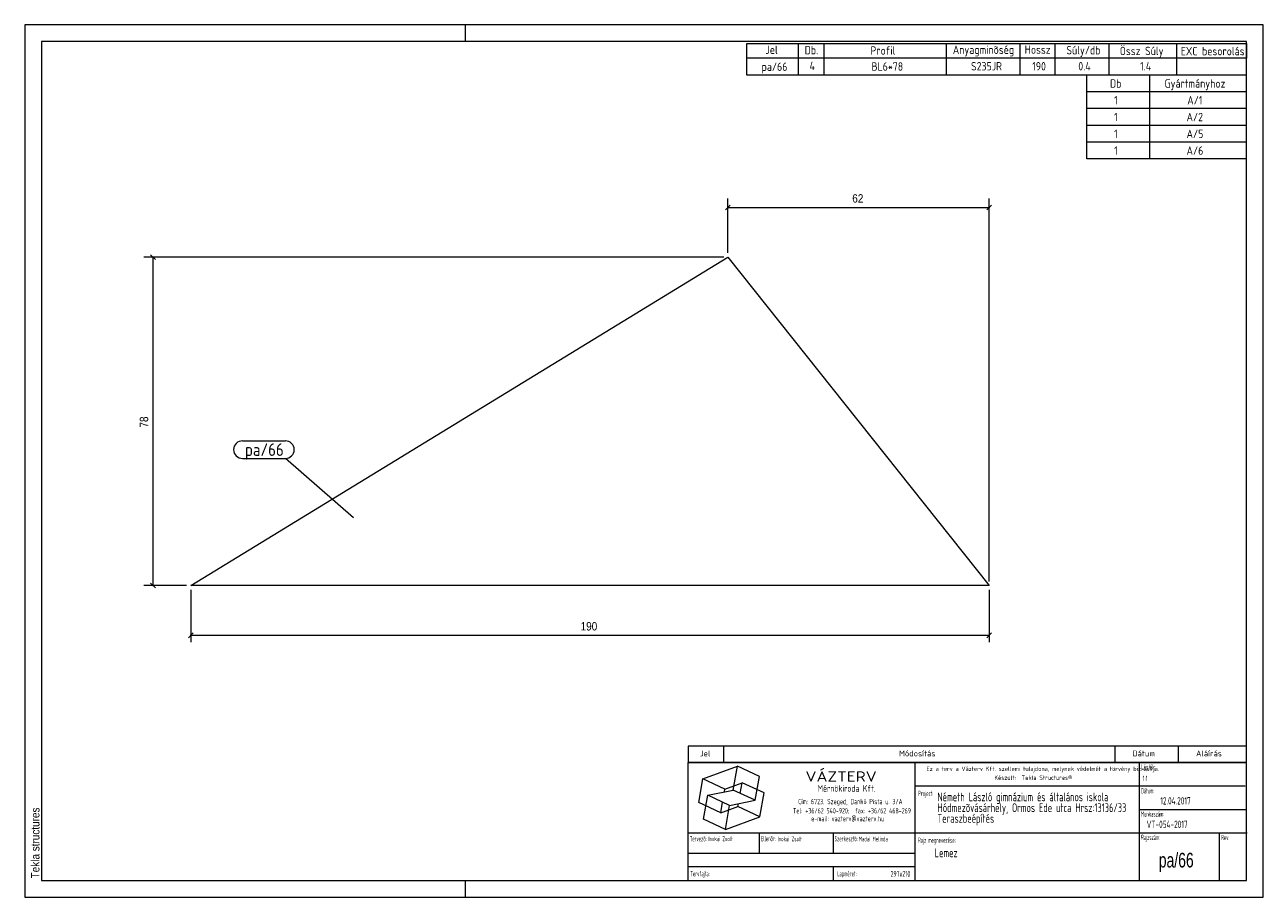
# Model space of a CAD drawing. Header units: millimetres. Extents: x 1 to 296, y 1 to 209.
import ezdxf

# ---------------------------------------------------------------- set-up
doc = ezdxf.new("R2010")
doc.units = ezdxf.units.MM
doc.linetypes.add('XKITLINE00', pattern=[0])
for name, color, linetype, lineweight in [('Bemassung', 1, 'Continuous', 0), ('Teil', 7, 'Continuous', 0), ('Text', 5, 'Continuous', 0), ('Ueberschrift', 7, 'Continuous', 0), ('Zeichnungsrahmen', 3, 'Continuous', 0)]:
    doc.layers.add(name, color=color, linetype=linetype, lineweight=lineweight)
doc.styles.add('ARIAL', font='ARIAL.TTF')
doc.styles.add('ISOCPEUR', font='ISOCPEUR.TTF')
doc.styles.add('ISOCPEUR_BOLD', font='ARIAL.TTF')
doc.styles.add('ISOCPUER', font='ARIAL.TTF')

msp = doc.modelspace()

# ---------------------------------------------------------------- linework, layer by layer
at = {"layer": 'Bemassung', "linetype": 'XKITLINE00', "lineweight": 0}
for p, q in [((169.06, 166.02), (167.93, 164.88)), ((168.49, 154.6), (168.49, 167.6)), ((168.49, 165.45), (230.7, 165.45)), ((231.26, 166.02), (230.13, 164.88)), ((230.7, 76.3), (230.7, 167.6)), ((167.49, 153.6), (29.4, 153.6)), ((30.98, 154.16), (32.12, 153.03)), ((31.55, 75.3), (31.55, 153.6)), ((39.55, 75.3), (29.4, 75.3)), ((30.98, 75.87), (32.12, 74.74)), ((40.55, 74.3), (40.55, 61.85)), ((230.7, 74.3), (230.7, 61.85)), ((41.12, 64.02), (39.98, 62.88)), ((40.55, 63.45), (230.7, 63.45)), ((231.26, 64.02), (230.13, 62.88))]:
    msp.add_line(p, q, dxfattribs=at)
at = {"layer": 'Bemassung'}
for p in [(168.49, 165.45), (230.7, 165.45), (31.55, 153.6), (31.55, 75.3), (40.55, 63.45), (230.7, 63.45)]:
    msp.add_point(p, dxfattribs=at)
at = {"layer": 'Teil', "linetype": 'XKITLINE00', "lineweight": 0}
for p, q in [((40.55, 75.3), (168.49, 153.6)), ((168.49, 153.6), (230.7, 75.3)), ((230.7, 75.3), (40.55, 75.3))]:
    msp.add_line(p, q, dxfattribs=at)
at = {"layer": 'Text', "linetype": 'XKITLINE00', "lineweight": 0}
for p, q in [((52.85, 109.81), (63.08, 109.81)), ((52.85, 105.61), (63.08, 105.61)), ((79.34, 91.45), (63.08, 105.61))]:
    msp.add_line(p, q, dxfattribs=at)
for centre, start, end in [((52.85, 107.71), 90, 270), ((63.08, 107.71), 270, 90)]:
    msp.add_arc(centre, 2.1, start, end, dxfattribs=at)
at = {"layer": 'Ueberschrift', "linetype": 'XKITLINE00', "lineweight": 0}
for p, q in [((173, 204.54), (292, 204.54)), ((173, 201.04), (173, 204.54)), ((185.3, 201.04), (185.3, 204.54)), ((191.44, 201.04), (191.44, 204.54)), ((220.54, 201.04), (220.54, 204.54)), ((238.09, 201.05), (238.09, 204.55)), ((246.43, 201.04), (246.43, 204.54)), ((259.28, 201.04), (259.28, 204.54)), ((275.4, 201.02), (275.4, 204.52)), ((292, 204.54), (292, 201.04)), ((292, 201.04), (173, 201.04)), ((173, 197), (173, 201)), ((185.3, 197), (185.3, 201)), ((191.44, 197), (191.44, 201)), ((220.54, 197), (220.54, 201)), ((238.09, 197), (238.09, 201)), ((246.43, 197), (246.43, 201)), ((259.28, 197), (259.28, 201)), ((275.41, 197), (275.41, 201)), ((292, 197), (173, 197)), ((254, 193), (254, 197)), ((269, 193), (269, 197)), ((292, 193), (254, 193)), ((254, 189), (254, 193)), ((269, 189), (269, 193)), ((292, 189), (254, 189)), ((254, 185), (254, 189)), ((269, 185), (269, 189)), ((292, 185), (254, 185)), ((254, 181), (254, 185)), ((269, 181), (269, 185)), ((292, 181), (254, 181)), ((254, 177), (254, 181)), ((269, 177), (269, 181)), ((292, 177), (254, 177)), ((159, 37.07), (292, 37.07)), ((159, 37), (159, 33.14)), ((167.4, 37), (167.4, 33.14)), ((260.64, 37.07), (260.64, 33.21)), ((275.76, 37.07), (275.76, 33.21)), ((159, 33.22), (292, 33.22)), ((159, 33.14), (292, 33.14)), ((159, 5), (159, 33.14)), ((213.11, 5), (213.11, 33.14)), ((266.49, 5), (266.49, 33.14)), ((162.55, 29.24), (170.77, 32.23)), ((169.77, 26.55), (170.77, 32.23)), ((176, 29.79), (170.77, 32.23)), ((175, 24.11), (176, 29.79)), ((161.54, 23.55), (162.55, 29.24)), ((167.78, 26.8), (162.55, 29.24)), ((167.66, 26.12), (167.78, 26.8)), ((167.78, 26.8), (171.89, 28.3)), ((171.44, 25.76), (171.89, 28.3)), ((177.12, 25.86), (171.89, 28.3)), ((213.11, 27.54), (291.69, 27.54)), ((162.67, 19.62), (163.67, 25.3)), ((163.67, 25.3), (169.77, 26.55)), ((168.9, 22.86), (163.67, 25.3)), ((166.78, 21.11), (167.22, 23.65)), ((168.9, 22.86), (175, 24.11)), ((175, 24.11), (169.77, 26.55)), ((176.12, 20.17), (177.12, 25.86)), ((166.78, 21.11), (161.54, 23.55)), ((166.78, 21.11), (170.89, 22.61)), ((167.9, 17.18), (168.9, 22.86)), ((170.89, 22.61), (171.01, 23.29)), ((176.12, 20.17), (170.89, 22.61)), ((266.49, 21.94), (292, 21.94)), ((167.9, 17.18), (162.67, 19.62)), ((167.9, 17.18), (176.12, 20.17)), ((159, 16.34), (292.21, 16.34)), ((175.99, 11.48), (175.99, 16.39)), ((193.55, 16.39), (193.55, 11.49)), ((285.52, 16.28), (285.52, 5)), ((159.07, 11.49), (213.14, 11.49)), ((159.04, 8.34), (213.11, 8.34)), ((193.55, 8.31), (193.55, 5.13))]:
    msp.add_line(p, q, dxfattribs=at)
at = {"layer": 'Zeichnungsrahmen', "linetype": 'XKITLINE00', "lineweight": 0}
for p, q in [((296, 209), (1, 209)), ((1, 209), (1, 1)), ((106, 205), (106, 209)), ((296, 1), (296, 209)), ((292, 205), (5, 205)), ((5, 205), (5, 5)), ((292, 5), (292, 205)), ((5, 5), (292, 5)), ((106, 1), (106, 5)), ((1, 1), (296, 1))]:
    msp.add_line(p, q, dxfattribs=at)

# ---------------------------------------------------------------- texts
at = {"layer": 'Bemassung', "style": 'ISOCPUER', "width": 0.85}
for s, p in [('62', (198.11, 166.6)), ('190', (133.4, 64.6))]:
    msp.add_text(s, height=2, dxfattribs=at).set_placement(p)
msp.add_text('78', height=2, rotation=90.0002, dxfattribs=at).set_placement((30.4, 112.97))
at = {"layer": 'Text', "style": 'ISOCPEUR', "width": 0.85}
msp.add_text('pa/66', height=3, dxfattribs=at).set_placement((53.45, 106.21))
at = {"layer": 'Ueberschrift'}
for s, height, style, width, p in [('Jel', 2, 'ISOCPEUR', 0.85, (177.44, 202.04)), ('Db.', 2, 'ISOCPEUR', 0.85, (186.78, 201.95)), ('Profil', 2, 'ISOCPEUR', 0.85, (202.44, 201.86)), ('Anyagminõség', 2, 'ISOCPEUR', 0.85, (222.06, 202.04)), ('Hossz', 2, 'ISOCPEUR', 0.85, (239.18, 202.08)), ('Súly/db', 2, 'ISOCPEUR', 0.85, (249.11, 201.94)), ('Össz Súly', 2, 'ISOCPEUR', 0.85, (261.83, 201.76)), ('EXC besorolás', 2, 'ISOCPEUR', 0.85, (276.36, 201.71)), ('pa/66', 2, 'ISOCPEUR', 0.85, (176.51, 198)), ('4', 2, 'ISOCPEUR', 0.85, (187.94, 198.19)), ('BL6*78', 2, 'ISOCPEUR', 0.85, (202.69, 198.05)), ('S235JR', 2, 'ISOCPEUR', 0.85, (226.39, 198.11)), ('190', 2, 'ISOCPEUR', 0.85, (240.97, 198.11)), ('0.4', 2, 'ISOCPEUR', 0.85, (251.95, 198.12)), ('1.4', 2, 'ISOCPEUR', 0.85, (266.67, 198.12)), ('Db', 2, 'ISOCPEUR', 0.85, (259.5, 194)), ('Gyártmányhoz', 2, 'ISOCPEUR', 0.85, (272.5, 194)), ('1', 2, 'ISOCPEUR', 0.85, (260.48, 190)), ('A/1', 2, 'ISOCPEUR', 0.85, (277.91, 190)), ('1', 2, 'ISOCPEUR', 0.85, (260.48, 186)), ('A/2', 2, 'ISOCPEUR', 0.85, (277.74, 186)), ('1', 2, 'ISOCPEUR', 0.85, (260.48, 182)), ('A/5', 2, 'ISOCPEUR', 0.85, (277.74, 182)), ('1', 2, 'ISOCPEUR', 0.85, (260.48, 178)), ('A/6', 2, 'ISOCPEUR', 0.85, (277.74, 178)), ('Jel', 1.4, 'ISOCPEUR', 0.85, (161.84, 34.58)), ('Módosítás', 1.4, 'ISOCPEUR', 0.85, (209.25, 34.58)), ('Dátum', 1.4, 'ISOCPEUR', 0.85, (264.86, 34.58)), ('Aláírás', 1.4, 'ISOCPEUR', 0.85, (280, 34.58)), ('Lépték:', 1.26, 'ISOCPEUR', 0.51, (266.96, 31.43)), ('VÁZTERV', 2.45, 'ISOCPEUR', 1.19, (186.96, 28.56)), ('Ez a terv a Vázterv Kft. szellemi tulajdona, melynek védelmét a törvény biztosítja.', 1.05, 'ISOCPEUR', 0.838832, (215.8, 31.11)), ('Készült:  Tekla Structures®', 1.05, 'ISOCPEUR', 0.838832, (231.96, 28.98)), ('1:1', 1.26, 'ISOCPEUR', 0.595, (267.27, 28.7)), ('Mérnökiroda Kft.', 1.61, 'ISOCPEUR', 0.68, (189.86, 26.15)), ('Dátum:', 1.26, 'ISOCPEUR', 0.51, (266.91, 25.76)), ('Cím: 6723. Szeged, Dankó Pista u. 3/A', 1.26, 'ISOCPEUR', 0.68, (185.24, 23.18)), ('Project:', 1.26, 'ISOCPEUR', 0.51, (213.81, 25.12)), ('Németh László gimnázium és általános iskola', 2.1, 'ISOCPEUR', 0.595, (218.39, 23.87)), ('Hódmezõvásárhely, Ormos Ede utca Hrsz:13136/33', 2.1, 'ISOCPEUR', 0.595, (218.4, 21.31)), ('12.04.2017', 1.75, 'ISOCPEUR', 0.595, (271.48, 23.11)), ('Tel: +36/62 540-920;  fax: +36/62 468-269', 1.26, 'ISOCPEUR', 0.68, (183.98, 20.99)), ('Teraszbeépítés', 2.1, 'ISOCPEUR', 0.595, (218.4, 18.75)), ('Munkaszám:', 1.26, 'ISOCPEUR', 0.51, (266.87, 20.23)), ('e-mail: vazterv@vazterv.hu', 1.26, 'ISOCPEUR', 0.68, (188.32, 19.12)), ('VT-054-2017', 1.75, 'ISOCPEUR', 0.595, (268.23, 17.51)), ('Tervezõ:', 1.26, 'ISOCPEUR', 0.51, (159.4, 14.32)), ('Inokai Zsolt', 1.12, 'ISOCPEUR', 0.595, (163.85, 14.37)), ('Ellenõr:', 1.26, 'ISOCPEUR', 0.51, (176.35, 14.35)), ('Inokai Zsolt', 1.12, 'ISOCPEUR', 0.595, (180.32, 14.35)), ('Szerkesztõ:', 1.26, 'ISOCPEUR', 0.51, (193.9, 14.32)), ('Madai Melinda', 1.12, 'ISOCPEUR', 0.595, (199.65, 14.33)), ('Rajz megnevezése:', 1.26, 'ISOCPEUR', 0.51, (213.8, 13.98)), ('Rajzszám:', 1.26, 'ISOCPEUR', 0.51, (266.92, 14.65)), ('Rev:', 1.26, 'ISOCPEUR', 0.51, (285.98, 14.62)), ('Lemez', 2.1, 'ISOCPEUR', 0.595, (217.73, 10.54)), ('pa/66', 3.5, 'ISOCPEUR_BOLD', 0.68, (271.12, 8.1)), ('Tervfajta:', 1.26, 'ISOCPEUR', 0.51, (159.53, 5.99)), ('Lapméret:', 1.26, 'ISOCPEUR', 0.51, (194.51, 5.99)), ('297x210', 1.4, 'ISOCPEUR', 0.595, (207.25, 5.89))]:
    msp.add_text(s, height=height, dxfattribs=dict(at, style=style, width=width)).set_placement(p)
at = {"layer": 'Zeichnungsrahmen', "style": 'ARIAL', "width": 0.85}
msp.add_text('Tekla structures', height=2, rotation=90, dxfattribs=at).set_placement((4.5, 5.5))

doc.saveas('drawing.dxf')
